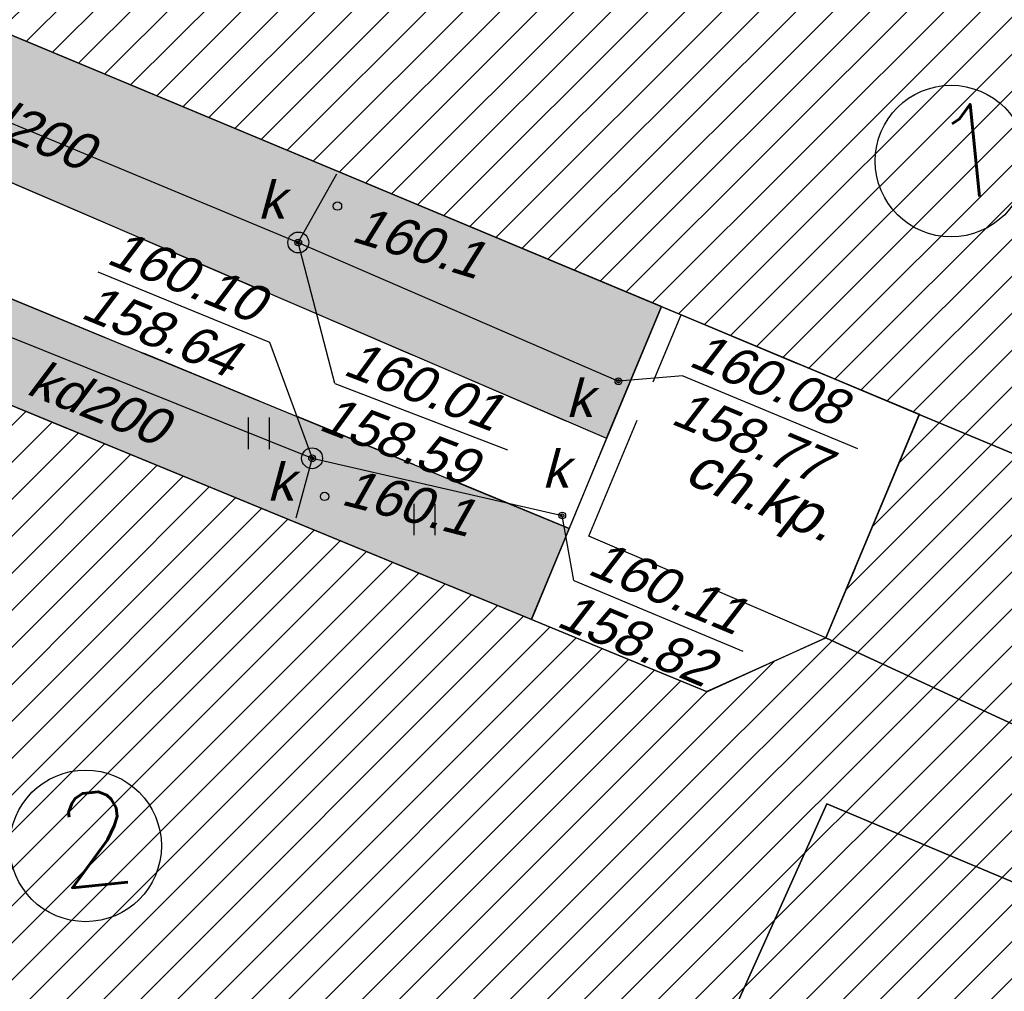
# Model space of a CAD drawing. Header units: inches. Extents: x -32878 to 1350, y -30866 to -1619.
# Tile 12 of 32: x -21670 to -19317, y -15970 to -13647. Entities that reach past the tile are written whole.
import ezdxf

# ---------------------------------------------------------------- set-up
doc = ezdxf.new("R2010")
doc.units = ezdxf.units.IN
doc.header["$MEASUREMENT"] = 0
for name, pattern in [('4001', [0]), ('4002', [2, 1, -1]), ('4004', [4, 3, -1])]:
    doc.linetypes.add(name, pattern=pattern)
for name, color, linetype in [('-kis_wym', 7, 'Continuous'), ('BUDYNKI', 7, 'Continuous'), ('DROGI', 135, 'Continuous'), ('ELEMENTY_BUDYNKOW', 7, 'Continuous'), ('ROSLINNOSC', 104, 'Continuous'), ('ROŚLINNOŚĆ', 104, 'Continuous'), ('RZEZBA', 8, 'Continuous'), ('RZEŹBA', 8, 'Continuous'), ('TEXT', 2, 'Continuous'), ('UZ_KANALIZACJA', 14, 'Continuous'), ('ZIELEN', 84, 'Continuous')]:
    doc.layers.add(name, color=color, linetype=linetype)
doc.layers.add('area', color=6, linetype='Continuous', plot=False)
doc.styles.add('ROMANS', font='romans')
doc.styles.get("Standard").update_dxf_attribs({"font": 'arial.ttf'})

# ---------------------------------------------------------------- blocks, each defined once
blk = doc.blocks.new('1812')
at = {"layer": 'RZEŹBA', "color": 8, "linetype": 'Continuous'}
blk.add_circle((0, 0), 0.2, dxfattribs=at)
blk = doc.blocks.new('1723')
at = {"layer": 'UZ_KANALIZACJA', "color": 14, "linetype": 'Continuous'}
for radius in [0.16, 0.08]:
    blk.add_circle((0, 0), radius, dxfattribs=at)
blk = doc.blocks.new('1726')
at = {"layer": 'UZ_KANALIZACJA', "color": 14, "linetype": 'Continuous'}
for radius in [0.16, 0.08]:
    blk.add_circle((0, 0), radius, dxfattribs=at)
blk = doc.blocks.new('1450')
at = {"layer": 'ROŚLINNOŚĆ', "color": 104, "linetype": 'Continuous'}
for p, q in [((-0.5, 0), (-0.5, 1.5)), ((0.5, 0), (0.5, 1.5))]:
    blk.add_line(p, q, dxfattribs=at)
blk = doc.blocks.new('nxsd')
at = {"layer": 'BUDYNKI', "color": 7, "linetype": '4001'}
blk.add_polyline3d([(75.75, 59.68, 0), (70.91, 47.89, 0), (59.63, 52.59, 0), (56.38, 44.4, 0), (46.92, 21.62, 0), (32.423, 27.62, 0), (34.74, 33.219, 0), (33.337, 33.8, 0), (35.591, 39.235, 0), (32.572, 40.467, 0), (31.537, 37.93, 0), (8.55, 47.31, 0), (13.33, 59, 0), (13.46, 58.95, 0), (14.88, 62.38, 0), (37.69, 52.99, 0), (40.54, 54.28, 0), (42.77, 59.62, 0), (17.48, 70.19, 0), (22.44, 81.91, 0), (75.75, 59.68, 0)], dxfattribs=at)
at = {"layer": 'DROGI', "color": 8, "linetype": '4004'}
for p, q in [((16.869, 66.969), (35.299, 59.047)), ((34.403, 56.893), (16.779, 64.146)), ((34.87, 56.71), (37.084, 61.996)), ((37.084, 61.996), (42.77, 59.62)), ((42.77, 59.62), (40.54, 54.28)), ((35.299, 59.047), (34.403, 56.893)), ((40.54, 54.28), (34.87, 56.71))]:
    blk.add_line(p, q, dxfattribs=at)
at = {"layer": 'DROGI', "color": 8, "linetype": '4001'}
blk.add_line((36.608, 62.195), (33.498, 54.716), dxfattribs=at)
at = {"layer": 'ELEMENTY_BUDYNKOW', "color": 7, "linetype": '4001'}
for points in [[(75.75, 59.68, 0), (70.91, 47.89, 0), (59.63, 52.59, 0), (42.77, 59.62, 0), (17.48, 70.19, 0), (22.44, 81.91, 0), (75.75, 59.68, 0)], [(14.88, 62.38, 0), (37.69, 52.99, 0), (40.54, 54.28, 0), (48.25, 50.71, 0), (46.91, 47.64, 0), (40.56, 50.31, 0), (35.591, 39.235, 0), (32.572, 40.467, 0), (31.537, 37.93, 0), (8.55, 47.31, 0), (13.33, 59, 0), (13.46, 58.95, 0), (14.88, 62.38, 0)], [(42.77, 59.62, 0), (59.63, 52.59, 0), (56.38, 44.4, 0), (46.92, 21.62, 0), (32.423, 27.62, 0), (34.74, 33.219, 0), (33.337, 33.8, 0), (35.591, 39.235, 0), (40.56, 50.31, 0), (46.91, 47.64, 0), (48.25, 50.71, 0), (40.54, 54.28, 0), (42.77, 59.62, 0)]]:
    blk.add_polyline3d(points, dxfattribs=at)
at = {"layer": 'ROSLINNOSC', "color": 104, "linetype": '4002'}
blk.add_polyline3d([(33.498, 54.716, 0), (14.88, 62.38, 0), (15.314, 63.376, 0), (16.779, 64.146, 0), (34.403, 56.893, 0), (33.498, 54.716, 0)], dxfattribs=at)
at = {"layer": 'UZ_KANALIZACJA', "color": 14, "linetype": '4001'}
for p, q in [((12.59, 70.1, 160.061), (27.93, 63.73, 160.011)), ((27.93, 63.73), (28.85, 65.37)), ((15.53, 63.68, 160.071), (28.26, 58.57, 160.101)), ((27.93, 63.73, 160.011), (35.58, 60.41, 160.081)), ((28.26, 58.57), (27.87, 57.14)), ((28.26, 58.57, 160.101), (34.24, 57.2, 160.111))]:
    blk.add_line(p, q, dxfattribs=at)
at = {"layer": 'UZ_KANALIZACJA', "color": 14, "linetype": 'Continuous'}
for p, q in [((28.804, 60.358), (27.93, 63.73)), ((23.138, 63.025, 160.101), (27.241, 61.347, 160.101)), ((27.241, 61.347), (28.26, 58.57)), ((37.122, 60.545), (35.58, 60.41)), ((37.122, 60.545, 160.081), (41.295, 58.803, 160.081)), ((28.804, 60.358, 160.011), (32.927, 58.768, 160.011)), ((34.516, 55.647), (34.24, 57.2)), ((34.516, 55.647, 160.111), (38.558, 53.957, 160.111))]:
    blk.add_line(p, q, dxfattribs=at)
for centre in [(27.93, 63.73, 160.081), (28.26, 58.57, 160.081)]:
    blk.add_circle(centre, 0.25, dxfattribs=at)
at = {"layer": 'ROSLINNOSC', "color": 104, "xscale": 0.5, "yscale": 0.5, "zscale": 0.5}
for p in [(26.993, 58.791), (30.949, 56.729), (30.949, 56.729)]:
    blk.add_blockref('1450', p, dxfattribs=at)
at = {"layer": 'RZEZBA', "color": 8, "xscale": 0.5, "yscale": 0.5, "zscale": 0.5}
for p in [(28.867, 64.6, 160.051), (28.559, 57.658, 160.121)]:
    blk.add_blockref('1812', p, dxfattribs=at)
at = {"layer": 'UZ_KANALIZACJA', "color": 14, "xscale": 0.5, "yscale": 0.5, "zscale": 0.5}
for p in [(27.93, 63.73, 160.011), (28.26, 58.57, 160.101)]:
    blk.add_blockref('1726', p, dxfattribs=at)
for name, p, rotation in [('1723', (35.58, 60.41, 160.081), 245.151523), ('1726', (35.58, 60.41, 160.081), 245.151523), ('1723', (34.24, 57.2, 160.111), 246.487612), ('1726', (34.24, 57.2, 160.111), 246.487612)]:
    blk.add_blockref(name, p, dxfattribs=dict(at, rotation=rotation))
at = {"layer": 'DROGI', "color": 8, "oblique": 15}
blk.add_text('ch.kp.', height=1, rotation=336.8014, dxfattribs=at).set_placement((37.107, 58.011))
at = {"layer": 'RZEZBA', "color": 8, "oblique": 15}
for rotation, p in [(342.9328, (29.166, 63.772, 160.051)), (345.5131, (28.924, 57.473, 160.121))]:
    blk.add_text('160.1', height=0.9, rotation=rotation, dxfattribs=at).set_placement(p)
at = {"layer": 'UZ_KANALIZACJA', "color": 14, "oblique": 15}
for s, rotation, p in [('kd200', 337.4491, (19.624, 66.732)), ('k', 359.97, (26.962, 64.303, 160.081)), ('160.10', 337.751, (23.313, 63.245)), ('158.64', 337.751, (22.695, 61.942)), ('160.08', 337.3442, (37.226, 60.794)), ('160.01', 338.9137, (28.968, 60.584)), ('kd200', 338.1288, (21.397, 60.121)), ('k', 359.97, (34.325, 59.556, 160.081)), ('158.77', 337.3442, (36.799, 59.412)), ('158.59', 338.9137, (28.383, 59.266)), ('k', 359.97, (33.756, 57.867, 160.111)), ('k', 359.97, (27.182, 57.558, 160.081)), ('160.11', 337.3148, (34.807, 55.818)), ('158.82', 337.3148, (34.065, 54.568))]:
    blk.add_text(s, height=0.9, rotation=rotation, dxfattribs=at).set_placement(p)

msp = doc.modelspace()

# ---------------------------------------------------------------- hatches: boundary and pattern name
at = {"layer": 'RZEZBA'}
h = msp.add_hatch(dxfattribs=at)
h.set_pattern_fill('ANSI31', color=256, scale=500)
h.paths.add_polyline_path([(-16222.089, -14584.918), (-16706.089, -15763.918), (-17834.089, -15293.918), (-19520.089, -14590.918), (-22049.089, -13533.918), (-21553.089, -12361.918)])
h.paths.add_polyline_path([(-19520.089, -14590.918), (-17834.089, -15293.918), (-18159.089, -16112.918), (-19105.089, -18390.918), (-20554.789, -17790.918), (-20323.089, -17231.018), (-20463.389, -17172.918), (-20237.989, -16629.418), (-19741.089, -15521.918), (-19106.089, -15788.918), (-18972.089, -15481.918), (-19743.089, -15124.918)])
h.paths.add_polyline_path([(-22309.089, -14314.918), (-20028.089, -15253.918), (-19743.089, -15124.918), (-18972.089, -15481.918), (-19106.089, -15788.918), (-19741.089, -15521.918), (-20237.989, -16629.418), (-20539.889, -16506.218), (-20643.389, -16759.918), (-22942.089, -15821.918), (-22464.089, -14652.918), (-22451.089, -14657.918)])
at = {"layer": 'ZIELEN', "transparency": 33554483}
h = msp.add_hatch(color=256, dxfattribs=at)
h.dxf.hatch_style = 1
edge = h.paths.add_edge_path(flags=16)
edge.add_arc((-21869.089, -11314.918), 24.995, 0, 360)
edge = h.paths.add_edge_path(flags=16)
edge.add_arc((-22074.089, -11229.918), 24.995, 0, 360)
edge = h.paths.add_edge_path(flags=16)
edge.add_arc((-21980.089, -10994.918), 24.995, 0, 360)
edge = h.paths.add_edge_path(flags=16)
edge.add_arc((-21777.089, -11073.918), 25.035, 0, 360)
h.paths.add_polyline_path([(-21929.089, -10601.918), (-22227.089, -11288.918), (-21836.089, -11446.918), (-21786.089, -11342.918), (-21526.089, -10770.918), (-21741.613, -10680.537), (-21815.02, -10649.753)])
h.paths.add_polyline_path([(-21212.989, -11823.418), (-21584.589, -11991.318), (-21702.189, -12274.618), (-21564.089, -12329.918), (-21558.74, -12317.063), (-18615.089, -13541.918), (-18600.089, -13504.918), (-18476.033, -13559.762), (-18488.089, -13592.918), (-18384.368, -13635.126), (-18147.874, -13103.014)])
h.paths.add_polyline_path([(-20356.789, -14863.618), (-20446.532, -15081.629), (-22309.089, -14314.918), (-22265.689, -14215.318), (-22119.189, -14138.318)], flags=17)
h.paths.add_polyline_path([(-22799.346, -16699.365), (-22850.089, -16677.918), (-22888.089, -16766.918), (-23196.089, -15970.918), (-20704.089, -16992.918), (-20916.389, -17495.214), (-20962.141, -17475.66), (-20866.089, -17250.918), (-22706.089, -16475.918)], flags=17)
h.paths.add_polyline_path([(-17300.089, -13607.918), (-17354.089, -13738.918), (-17264.089, -13759.918), (-17205.089, -13726.918), (-17214.089, -13671.918)], flags=17)
h.paths.add_polyline_path([(-19738.984, -12497.665), (-19372.089, -12649.918), (-19525.089, -13015.918), (-19892.089, -12864.918)], flags=16)
h.paths.add_polyline_path([(-17261.089, -13989.918), (-15809.089, -13816.918), (-15747.089, -13858.918), (-15976.089, -14394.918), (-16196.489, -14437.918), (-16682.53, -14233.384)], flags=17)
h.paths.add_polyline_path([(-16146.089, -13694.918), (-16958.089, -13801.918), (-16953.089, -13674.918), (-16880.089, -13530.918), (-16726.089, -13411.918), (-16567.089, -13372.918), (-16409.089, -13388.918), (-16264.089, -13474.918), (-16187.089, -13581.918)])
h.paths.add_polyline_path([(-16908.101, -12690.845), (-17215.089, -13406.918), (-17147.089, -13435.918), (-17065.089, -13453.918), (-16989.089, -13438.918), (-16931.089, -13394.918), (-16873.089, -13346.918), (-16782.089, -13295.918), (-16824.089, -13204.918), (-16709.089, -13164.918), (-16593.089, -13145.918), (-16579.089, -13244.918), (-16468.089, -13246.918), (-16354.089, -13271.918), (-16323.089, -13176.918), (-16205.573, -13234.68), (-16104.089, -13310.918), (-16177.089, -13381.918), (-16078.089, -13494.918), (-16003.089, -13564.918), (-15905.089, -13614.918), (-15799.089, -13623.918), (-15707.089, -13601.918), (-15618.249, -13558.995), (-15517.089, -13345.918), (-15356.089, -13344.918), (-16064.089, -13050.918), (-16089.089, -13110.918), (-16296.089, -13021.918), (-16271.089, -12964.918)])
h.paths.add_polyline_path([(-18937.389, -18454.218), (-19010.889, -18648.518), (-17385.489, -19340.418), (-18548.089, -22122.718), (-24424.553, -19647.512), (-24332.057, -20039.218), (-25363.089, -22492.918), (-25247.089, -22540.918), (-24075.089, -19846.918), (-18507.089, -22179.918), (-14808.089, -13530.918), (-14979.089, -13507.918), (-15071.33, -13723.334), (-15241.926, -14121.738), (-15879.889, -15611.618), (-17376.089, -19105.918)])
h.paths.add_polyline_path([(-18159.089, -16112.918), (-19031.289, -18213.118), (-18921.489, -18258.818), (-18273.089, -16738.918), (-17628.089, -17007.918), (-17517.089, -17037.918), (-17401.089, -17041.918), (-17280.089, -17016.918), (-17161.089, -16958.918), (-17041.089, -16844.918), (-16979.089, -16732.918), (-17386.089, -16553.918), (-17008.089, -15674.918), (-16997.589, -15642.418), (-17834.089, -15293.918)], flags=17)
h.paths.add_polyline_path([(-24956.089, -18407.918), (-24908.089, -18278.918), (-24675.089, -18367.918), (-24445.089, -18464.918), (-24494.089, -18594.918), (-24724.089, -18496.918)], flags=16)
h.paths.add_polyline_path([(-23336.089, -16061.918), (-23994.089, -16540.918), (-24634.789, -18152.118), (-24989.889, -18009.718), (-25241.889, -18641.718), (-24430.789, -18968.718), (-23299.689, -16196.418)], flags=17)
h.paths.add_polyline_path([(-20327.289, -11270.318), (-20527.089, -11741.918), (-21365.089, -11391.918), (-21416.044, -11512.937), (-18677.089, -12659.918), (-18615.089, -12518.918), (-18708.089, -12478.918), (-18669.089, -12386.918), (-18806.089, -12327.918), (-18825.089, -12372.918), (-20214.089, -11792.918), (-20251.089, -11885.918), (-20436.089, -11808.918), (-20359.089, -11624.918), (-20175.089, -11701.918), (-20194.089, -11746.918), (-18852.085, -12308.909), (-18832.089, -12262.918), (-18648.089, -12339.918), (-18609.089, -12248.918), (-18378.089, -12347.918), (-18417.089, -12438.918), (-18233.089, -12517.918), (-18351.089, -12794.917), (-18397.088, -12775.915), (-18299.089, -12545.918), (-18437.089, -12486.918), (-18477.089, -12577.918), (-18569.089, -12538.918), (-18629.089, -12678.918), (-18397.089, -12775.918), (-18351.089, -12794.918), (-17951.089, -12962.918), (-17701.628, -12364.052), (-18478.989, -12049.818)])
h.paths.add_polyline_path([(-23992.089, -18454.918), (-23936.089, -18476.918), (-24014.089, -18658.918), (-24068.089, -18636.918)], flags=16)
h.paths.add_polyline_path([(-23475.089, -17184.918), (-23420.089, -17206.918), (-23494.089, -17388.918), (-23549.027, -17368.94)], flags=16)
h.paths.add_polyline_path([(-23754.089, -18025.918), (-23807.089, -18004.918), (-23734.089, -17819.918), (-23678.089, -17840.918)], flags=16)
h.paths.add_polyline_path([(-23296.989, -16741.918), (-24225.089, -18998.518), (-24013.303, -19079.212), (-23108.889, -16920.818), (-22984.489, -16973.418), (-23028.089, -16855.218)], flags=17)
h.paths.add_polyline_path([(-22049.089, -13533.918), (-22131.589, -13764.918), (-22110.189, -13856.018), (-20267.189, -14648.218), (-20136.289, -14333.418)], flags=17)
h.paths.add_polyline_path([(-22615.089, -12943.918), (-22695.689, -12750.318), (-22671.189, -12683.518), (-23879.389, -12243.018), (-23032.594, -10136.273), (-23227.655, -10053.26), (-25194.089, -14841.918), (-25734.089, -16157.918), (-26766.089, -18730.918), (-27860.089, -21460.918), (-27570.06, -21580.792), (-25551.089, -22415.918), (-24546.796, -20081.46), (-24678.889, -19542.818), (-25774.989, -22282.618), (-27563.377, -21564.082), (-26362.889, -18562.418), (-26208.089, -18197.918), (-25766.089, -18368.918), (-24813.089, -16013.918), (-24037.089, -16312.918), (-23135.783, -15655.637), (-23339.484, -15572.561), (-23016.835, -14788.306), (-22777.222, -14886.792), (-22760.089, -14844.918), (-22805.089, -14749.918), (-23047.954, -14663.345), (-23215.819, -14603.506), (-23547.089, -14473.918), (-23734.089, -14988.918), (-23873.964, -14937.576), (-24030.089, -15362.918), (-24884.19, -15051.881), (-23969.089, -12507.918), (-22783.089, -12930.918), (-23190.089, -14069.918), (-23378.089, -14003.918), (-23491.151, -14325.972), (-23159.889, -14445.418), (-22952.489, -14525.168), (-22745.089, -14604.918), (-22641.089, -14570.918), (-22636.479, -14559.734), (-22880.775, -14459.031), (-22557.675, -13675.015), (-22313.946, -13775.45), (-22224.795, -13559.317), (-22469.197, -13458.571), (-22302.753, -13056.312)])
h.paths.add_polyline_path([(-22138.689, -12860.718), (-21746.289, -11930.118), (-21911.989, -11680.318), (-22354.789, -12782.318)])

# ---------------------------------------------------------------- linework, layer by layer
at = {"layer": '-kis_wym'}
msp.add_lwpolyline([(-18337.889, -13702.618), (-21553.089, -12361.918), (-21570.189, -12402.418), (-21711.081, -12342.799), (-21781.189, -12508.518), (-21640.407, -12568.161), (-22049.089, -13533.918), (-19519.775, -14590.167), (-19743.089, -15124.918), (-20027.239, -15254.268), (-22309.089, -14314.918), (-22451.089, -14657.918), (-22464.089, -14652.918), (-22942.089, -15821.918), (-20643.389, -16759.918), (-20539.863, -16506.228), (-20238.698, -16631.127), (-20570.089, -17442.918), (-20434.389, -17499.918), (-20554.822, -17790.904), (-19105.089, -18390.918)], dxfattribs=at)
at = {"layer": 'TEXT', "color": 4, "linetype": 'Continuous'}
for centre in [(-19444.084, -13985.299), (-21512.429, -15622.791)]:
    msp.add_circle(centre, 181.262, dxfattribs=at)
at = {"layer": 'ZIELEN'}
for points in [[(-22049.089, -13533.918), (-22131.589, -13764.918), (-22110.189, -13856.018), (-20267.189, -14648.218), (-20136.289, -14333.418)], [(-20356.789, -14863.618), (-20446.532, -15081.629), (-22309.089, -14314.918), (-22265.689, -14215.318), (-22119.189, -14138.318)]]:
    msp.add_lwpolyline(points, close=True, dxfattribs=at)

# ---------------------------------------------------------------- block references
at = {"layer": 'area', "xscale": 100, "yscale": 100, "zscale": 100}
msp.add_blockref('nxsd', (-23797.089, -20552.918), dxfattribs=at)

# ---------------------------------------------------------------- texts
at = {"layer": 'TEXT', "color": 4, "linetype": 'Continuous', "char_height": 221.981, "attachment_point": 1, "rotation": 5.925115, "style": 'ROMANS'}
for s, insert in [('1', (-19502.791, -13860.326)), ('2', (-21595.064, -15505.099))]:
    msp.add_mtext_dynamic_manual_height_columns(s, width=58.77676, gutter_width=5, heights=[0], dxfattribs=dict(at, insert=insert))

doc.saveas('drawing.dxf')
